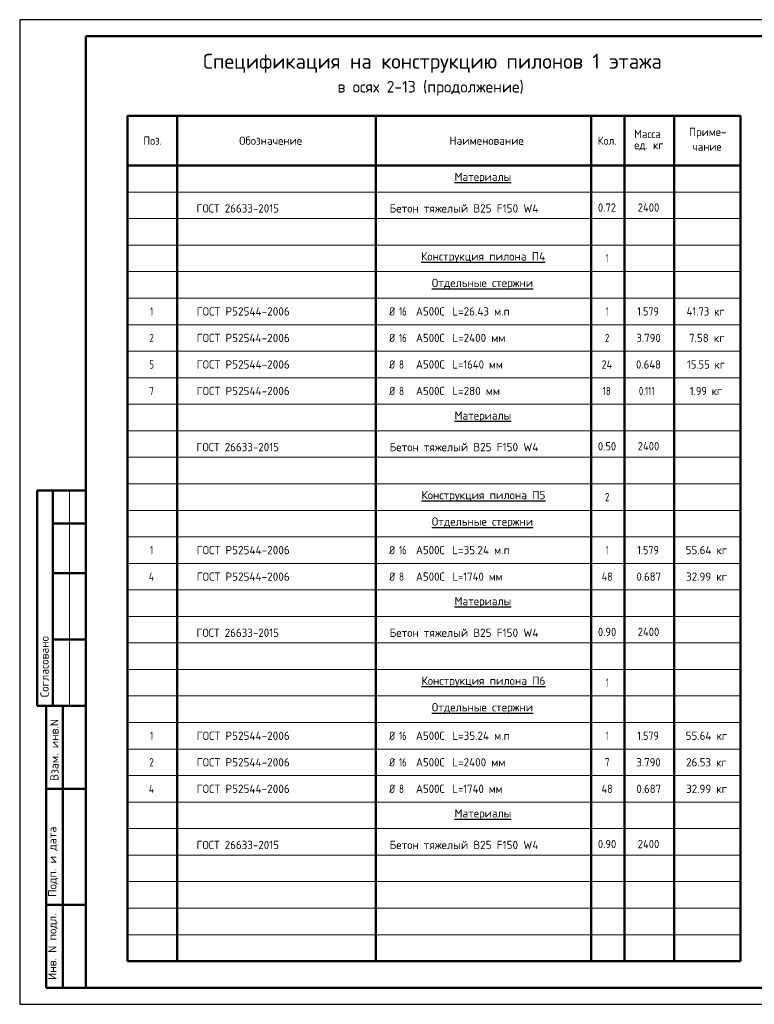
# Model space of a CAD drawing. Header units: millimetres. Extents: x 0 to 42000, y 0 to 29700.
# Tile 1 of 4: x 0 to 22170, y 0 to 29700. Entities that reach past the tile are written whole.
import ezdxf

# ---------------------------------------------------------------- set-up
doc = ezdxf.new("R2010")
doc.units = ezdxf.units.MM
doc.layers.add('Standard', color=7, linetype='Continuous', lineweight=25)
doc.styles.add('ISOCPEUR', font='txt')

msp = doc.modelspace()

# ---------------------------------------------------------------- linework, layer by layer
at = {"layer": 'Standard', "color": 7, "linetype": 'Continuous', "lineweight": 25, "transparency": 33554687}
msp.add_line((2000, 29200), (2000, 1058), dxfattribs=at)
at = {"layer": 'Standard', "color": 7, "linetype": 'Continuous', "lineweight": 50, "transparency": 33554687}
for p, q in [((21750, 26800), (3250, 26800)), ((3250, 26800), (3250, 25300)), ((4750, 26800), (4750, 25300)), ((10750, 26800), (10750, 25300)), ((17250, 26800), (17250, 25300)), ((18250, 26800), (18250, 25300)), ((19750, 26800), (19750, 25300)), ((21750, 26800), (21750, 25300)), ((21750, 25300), (3250, 25300)), ((3250, 25300), (3250, 1300)), ((4750, 25300), (4750, 1300)), ((10750, 25300), (10750, 1300)), ((17250, 25300), (17250, 1300)), ((18250, 25300), (18250, 1300)), ((19750, 25300), (19750, 1300)), ((21750, 25300), (21750, 1300)), ((6, 15500), (0, 15500)), ((2000, 15500), (527, 15500)), ((527, 15500), (527, 9000)), ((527, 15500), (527, 9000)), ((1000, 15500), (1000, 9000)), ((2000, 14500), (1000, 14500)), ((2000, 13000), (1000, 13000)), ((2000, 11000), (1000, 11000)), ((0, 9000), (6, 9000)), ((527, 9000), (2000, 9000)), ((800, 500), (800, 9000)), ((800, 500), (800, 9000)), ((1300, 500), (1300, 9000)), ((800, 6500), (2000, 6500)), ((800, 3000), (2000, 3000)), ((3250, 1300), (21750, 1300)), ((2000, 500), (800, 500))]:
    msp.add_line(p, q, dxfattribs=at)
at = {"layer": 'Standard', "color": 7, "linetype": 'Continuous', "lineweight": 13, "transparency": 33554687}
for p, q in [((21750, 24500), (3250, 24500)), ((21750, 23700), (3250, 23700)), ((21750, 22900), (3250, 22900)), ((21750, 22100), (3250, 22100)), ((21750, 21300), (3250, 21300)), ((21750, 20500), (3250, 20500)), ((21750, 19700), (3250, 19700)), ((21750, 18900), (3250, 18900)), ((21750, 18100), (3250, 18100)), ((21750, 17300), (3250, 17300)), ((21750, 16500), (3250, 16500)), ((1500, 15500), (1500, 9000)), ((21750, 15700), (3250, 15700)), ((21750, 14900), (3250, 14900)), ((21750, 14100), (3250, 14100)), ((21750, 13300), (3250, 13300)), ((21750, 12500), (3250, 12500)), ((21750, 11700), (3250, 11700)), ((21750, 10900), (3250, 10900)), ((21750, 10100), (3250, 10100)), ((21750, 9300), (3250, 9300)), ((21750, 8500), (3250, 8500)), ((21750, 7700), (3250, 7700)), ((3250, 6900), (21750, 6900)), ((21750, 6900), (3250, 6900)), ((3250, 6100), (21750, 6100)), ((3250, 5300), (21750, 5300)), ((3250, 4500), (21750, 4500)), ((3250, 3700), (21750, 3700)), ((3250, 2900), (21750, 2900)), ((3250, 2100), (21750, 2100))]:
    msp.add_line(p, q, dxfattribs=at)
at = {"layer": 'Standard', "color": 7, "linetype": 'Continuous', "lineweight": 25, "transparency": 33554687}
msp.add_lwpolyline([(0, 0), (42000, 0), (42000, 29700), (0, 29700), (0, 0)], close=True, dxfattribs=at)
at = {"layer": 'Standard', "color": 7, "linetype": 'Continuous', "lineweight": 50, "transparency": 33554687}
msp.add_lwpolyline([(2000, 29200), (41500, 29200), (41500, 500), (2000, 500), (2000, 29200)], close=True, dxfattribs=at)
msp.add_lwpolyline([(2000, 29200), (2000, 500), (41500, 500), (41500, 29200), (2000, 29200)], dxfattribs=at)

# ---------------------------------------------------------------- texts
at = {"layer": 'Standard', "color": 7, "linetype": 'Continuous', "lineweight": 50, "transparency": 33554687, "attachment_point": 7, "style": 'ISOCPEUR'}
for s, insert, char_height, width in [('\\W0.99;Спецификация на конструкцию пилонов 1 этажа', (5536, 28100), 450, 14142.38), ('\\W0.98;в осях 2-13 (продолжение)', (9590, 27407), 350, 5942.51)]:
    msp.add_mtext(s, dxfattribs=dict(at, insert=insert, char_height=char_height, width=width))
at = {"layer": 'Standard', "color": 7, "linetype": 'Continuous', "lineweight": 25, "transparency": 33554687, "char_height": 250, "attachment_point": 7, "style": 'ISOCPEUR'}
for s, insert, width in [('\\W0.92;Поз.', (3734, 25925), 727.48), ('\\W0.97;Обозначение', (6626, 25925), 2082.84), ('\\W0.98;Наименование', (12967, 25925), 2320.66), ('\\W0.93;Кол.', (17441, 25925), 740.19), ('\\W0.95;Масса', (18544, 26127), 1043.43), ('\\W0.96;Приме-', (20200, 26121), 1218.74), ('\\W0.95;ед. кг', (18544, 25752), 1042.91), ('\\W0.95;чание', (20300, 25746), 1017.69), ('\\W0.97;{\\LМатериалы}', (13125, 24768), 1870.54), ('\\W0.96;ГОСТ 26633-2015', (5338, 23882), 2718.62), ('\\W0.98;Бетон тяжелый В25 F150 W4', (11164, 23882), 4695.09), ('\\W0.92;0.72', (17450, 23909), 714.78), ('\\W0.93;2400', (18651, 23909), 841.34), ('\\W0.99;{\\LКонструкция пилона П4}', (12112, 22368), 3896.26), ('\\W0.56;1', (17687, 22375), 194.45), ('\\W0.98;{\\LОтдельные стержни}', (12438, 21568), 3246.34), ('\\W0.56;1', (3938, 20775), 194.44), ('\\W0.98;ГОСТ Р52544-2006', (5340, 20775), 3021), ('\\W0.83;Ø', (11150, 20775), 354.18), ('\\W0.75;16', (11449, 20775), 393.57), ('\\W0.95;А500С', (11957, 20775), 1042.91), ('\\W0.97;L=26.43 м.п', (13058, 20775), 1870.29), ('\\W0.56;1', (17687, 20775), 194.45), ('\\W0.88;1.579', (18638, 20775), 834.26), ('\\W0.93;41.73 кг', (20125, 20775), 1364.99), ('\\W0.78;2', (3912, 19975), 272), ('\\W0.98;ГОСТ Р52544-2006', (5340, 19975), 3021), ('\\W0.83;Ø', (11150, 19975), 354.18), ('\\W0.75;16', (11449, 19975), 393.57), ('\\W0.95;А500С', (11957, 19975), 1042.91), ('\\W0.97;L=2400 мм', (13058, 19975), 1745.27), ('\\W0.78;2', (17662, 19975), 272), ('\\W0.94;3.790', (18612, 19975), 891.67), ('\\W0.96;7.58 кг', (20200, 19975), 1218.74), ('\\W0.78;5', (3912, 19175), 272), ('\\W0.98;ГОСТ Р52544-2006', (5340, 19175), 3021), ('\\W0.83;Ø', (11150, 19175), 354.18), ('\\W0.78;8', (11449, 19175), 271.99), ('\\W0.95;А500С', (11957, 19175), 1042.91), ('\\W0.94;L=1640 мм', (13058, 19175), 1691.69), ('\\W0.88;24', (17562, 19175), 484.99), ('\\W0.94;0.648', (18600, 19175), 916.95), ('\\W0.92;15.55 кг', (20138, 19175), 1339.75), ('\\W0.78;7', (3912, 18375), 272), ('\\W0.98;ГОСТ Р52544-2006', (5340, 18375), 3021), ('\\W0.83;Ø', (11150, 18375), 354.18), ('\\W0.78;8', (11449, 18375), 271.99), ('\\W0.95;А500С', (11957, 18375), 1042.91), ('\\W0.97;L=280 мм', (13058, 18375), 1544.86), ('\\W0.75;18', (17600, 18375), 393.57), ('\\W0.76;0.111', (18687, 18375), 719.44), ('\\W0.91;1.99 кг', (20225, 18375), 1163.47), ('\\W0.97;{\\LМатериалы}', (13125, 17568), 1870.54), ('\\W0.96;ГОСТ 26633-2015', (5338, 16682), 2718.62), ('\\W0.98;Бетон тяжелый В25 F150 W4', (11164, 16682), 4695.09), ('\\W0.92;0.50', (17450, 16709), 714.78), ('\\W0.93;2400', (18651, 16709), 841.34), ('\\W0.99;{\\LКонструкция пилона П5}', (12125, 15168), 3871.21), ('\\W0.78;2', (17662, 15175), 272), ('\\W0.98;{\\LОтдельные стержни}', (12438, 14368), 3246.34), ('\\W0.56;1', (3938, 13575), 194.44), ('\\W0.98;ГОСТ Р52544-2006', (5340, 13575), 3021), ('\\W0.83;Ø', (11150, 13575), 354.18), ('\\W0.75;16', (11449, 13575), 393.57), ('\\W0.95;А500С', (11957, 13575), 1042.91), ('\\W0.97;L=35.24 м.п', (13058, 13575), 1870.29), ('\\W0.56;1', (17687, 13575), 194.45), ('\\W0.88;1.579', (18638, 13575), 834.26), ('\\W0.96;55.64 кг', (20100, 13575), 1419.46), ('\\W0.80;4', (3900, 12775), 299.85), ('\\W0.98;ГОСТ Р52544-2006', (5340, 12775), 3021), ('\\W0.83;Ø', (11150, 12775), 354.18), ('\\W0.78;8', (11449, 12775), 271.99), ('\\W0.95;А500С', (11957, 12775), 1042.91), ('\\W0.94;L=1740 мм', (13058, 12775), 1691.69), ('\\W0.88;48', (17562, 12775), 484.99), ('\\W0.94;0.687', (18612, 12775), 891.67), ('\\W0.96;32.99 кг', (20112, 12775), 1394.31), ('\\W0.97;{\\LМатериалы}', (13125, 11968), 1870.54), ('\\W0.96;ГОСТ 26633-2015', (5338, 11082), 2718.62), ('\\W0.98;Бетон тяжелый В25 F150 W4', (11164, 11082), 4695.09), ('\\W0.92;0.90', (17450, 11109), 714.78), ('\\W0.93;2400', (18651, 11109), 841.34), ('\\W0.99;{\\LКонструкция пилона П6}', (12125, 9568), 3871.21), ('\\W0.56;1', (17687, 9575), 194.45), ('\\W0.98;{\\LОтдельные стержни}', (12438, 8768), 3246.34), ('\\W0.56;1', (3938, 7975), 194.44), ('\\W0.98;ГОСТ Р52544-2006', (5340, 7975), 3021), ('\\W0.83;Ø', (11150, 7975), 354.18), ('\\W0.75;16', (11449, 7975), 393.57), ('\\W0.95;А500С', (11957, 7975), 1042.91), ('\\W0.97;L=35.24 м.п', (13058, 7975), 1870.29), ('\\W0.56;1', (17687, 7975), 194.45), ('\\W0.88;1.579', (18638, 7975), 834.26), ('\\W0.96;55.64 кг', (20100, 7975), 1419.46), ('\\W0.78;2', (3912, 7175), 272), ('\\W0.98;ГОСТ Р52544-2006', (5340, 7175), 3021), ('\\W0.83;Ø', (11150, 7175), 354.18), ('\\W0.75;16', (11449, 7175), 393.57), ('\\W0.95;А500С', (11957, 7175), 1042.91), ('\\W0.97;L=2400 мм', (13058, 7175), 1745.27), ('\\W0.78;7', (17662, 7175), 272), ('\\W0.94;3.790', (18612, 7175), 891.67), ('\\W0.96;26.53 кг', (20112, 7175), 1394.31), ('\\W0.80;4', (3900, 6375), 299.85), ('\\W0.98;ГОСТ Р52544-2006', (5340, 6375), 3021), ('\\W0.83;Ø', (11150, 6375), 354.18), ('\\W0.78;8', (11449, 6375), 271.99), ('\\W0.95;А500С', (11957, 6375), 1042.91), ('\\W0.94;L=1740 мм', (13058, 6375), 1691.69), ('\\W0.88;48', (17562, 6375), 484.99), ('\\W0.94;0.687', (18612, 6375), 891.67), ('\\W0.96;32.99 кг', (20112, 6375), 1394.31), ('\\W0.97;{\\LМатериалы}', (13125, 5568), 1870.54), ('\\W0.96;ГОСТ 26633-2015', (5338, 4682), 2718.62), ('\\W0.98;Бетон тяжелый В25 F150 W4', (11164, 4682), 4695.09), ('\\W0.92;0.90', (17450, 4709), 714.78), ('\\W0.93;2400', (18651, 4709), 841.34)]:
    msp.add_mtext(s, dxfattribs=dict(at, insert=insert, width=width))
at = {"layer": 'Standard', "color": 7, "linetype": 'Continuous', "lineweight": 50, "transparency": 33554687, "char_height": 250, "attachment_point": 7, "rotation": 90, "style": 'ISOCPEUR'}
for s, insert, width in [('\\A1;{\\fISOCPEUR|i0|b0;\\H250.000000;\\W1.000000;\\C7;Согласовано}\\P', (875, 9261), 2071.88), ('\\A1;{\\fISOCPEUR|i0|b0;\\H250.000000;\\W1.000000;\\C7;Взам. инв.N}\\P', (1173, 6736), 1909.1), ('\\A1;{\\fISOCPEUR|i0|b0;\\H250.000000;\\W1.000000;\\C7;Подп. и дата}\\P', (1149, 3242), 2197.06), ('\\A1;{\\fISOCPEUR|i0|b0;\\H250.000000;\\W1.000000;\\C7;Инв. N подл.}\\P', (1149, 734), 2021.79)]:
    msp.add_mtext(s, dxfattribs=dict(at, insert=insert, width=width))

doc.saveas('drawing.dxf')
